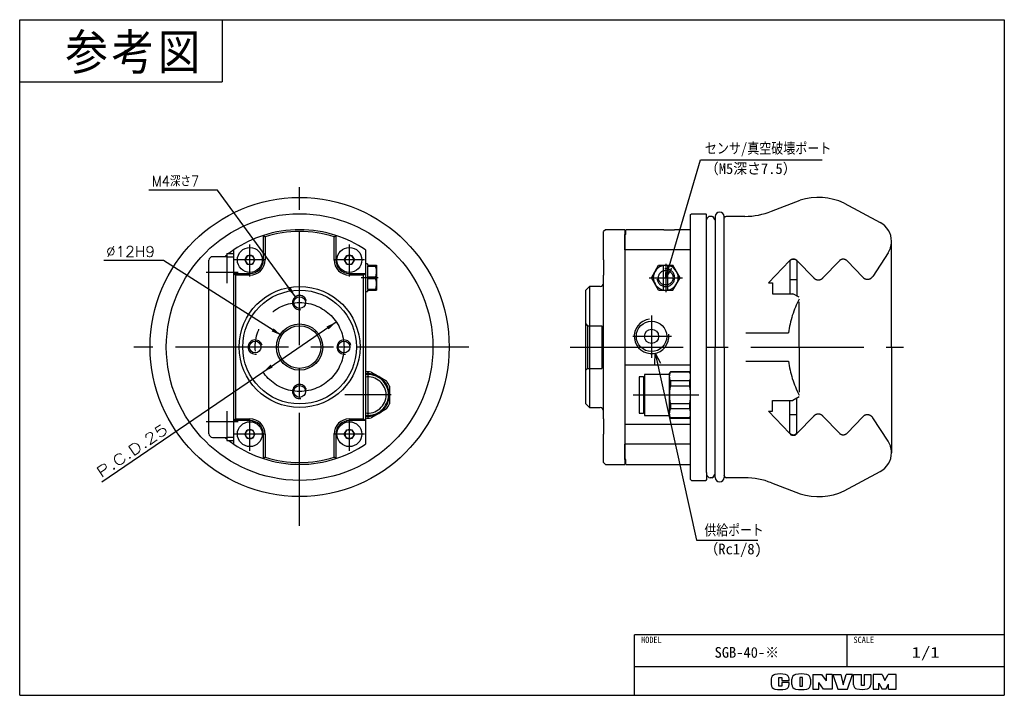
# Model space of a CAD drawing. Extents: x 0 to 277, y 0 to 190.
import ezdxf

# ---------------------------------------------------------------- set-up
doc = ezdxf.new("R2010")
doc.units = 0
for name, pattern in [('CENTER', [50.8, 31.75, -6.35, 6.35, -6.35]), ('DASHED', [19.05, 12.7, -6.35]), ('NON_PLOTING', [0])]:
    doc.linetypes.add(name, pattern=pattern)
doc.layers.get('0').update_dxf_attribs({"linetype": 'CONTINUOUS'})
doc.layers.get('DEFPOINTS').update_dxf_attribs({"linetype": 'CONTINUOUS'})
doc.layers.add('CLASS1', color=7, linetype='CONTINUOUS')
doc.layers.add('部品', color=7, linetype='CONTINUOUS')
doc.styles.add('MX_DIMTXSTY_2', font='txt.sh', dxfattribs={"width": 1.35, "bigfont": 'extfont'})
doc.styles.add('MX_DIMTXSTY_3', font='txt.sh', dxfattribs={"width": 0.9, "bigfont": 'extfont'})
doc.styles.add('MX_DIMTXSTY_4', font='txt.sh', dxfattribs={"width": 1.05, "bigfont": 'extfont'})
doc.styles.add('MX_NOTE_STANDARD', font='txt.sh', dxfattribs={"bigfont": 'extfont'})
doc.dimstyles.new('MXDIMSTYLE', dxfattribs={"dimtxt": 2.5, "dimasz": 2.5, "dimexe": 1, "dimexo": 1, "dimgap": 1, "dimtad": 1, "dimdsep": 46, "dimtxsty": 'MX_NOTE_STANDARD', "dimblk1": 'OPEN30', "dimblk2": 'OPEN30', "dimsah": 1, "dimcen": 2.5, "dimadec": 0, "dimazin": 0, "dimtfac": 1, "dimtmove": 0, "dimatfit": 3, "dimldrblk": 'OPEN30', "dimfxl": 1, "dimtzin": 0, "dimarcsym": 0})

# ---------------------------------------------------------------- blocks, each defined once
blk = doc.blocks.new('*D1')
at = {"color": 22, "linetype": 'CONTINUOUS'}
for p, q in [((68.423768, 90.902164), (89.076505, 104.989905)), ((23.104752, 59.988948), (68.423768, 90.902164))]:
    blk.add_line(p, q, dxfattribs=at)
for points in [[(86.316421, 103.712431), (86.879932, 102.88632), (89.076505, 104.989905)], [(71.183852, 92.179637), (70.620341, 93.005748), (68.423768, 90.902164)]]:
    blk.add_solid(points, dxfattribs=at)
at = {"layer": 'DEFPOINTS', "color": 0, "linetype": 'CONTINUOUS'}
for p in [(89.076505, 104.989905), (68.423768, 90.902164)]:
    blk.add_point(p, dxfattribs=at)
at = {"color": 22, "linetype": 'CONTINUOUS', "insert": (31.609292, 68.816337), "char_height": 3, "attachment_point": 5, "rotation": 34.29889472, "line_spacing_factor": 0.72, "style": 'MX_DIMTXSTY_2'}
blk.add_mtext('\\A1;P.C.D.25', dxfattribs=at)
blk = doc.blocks.new('_OPEN30')
at = {"color": 0, "linetype": 'ByBlock', "lineweight": -2}
for p, q in [((-1, 0.267949), (0, 0)), ((0, 0), (-1, -0.267949)), ((0, 0), (-1, 0))]:
    blk.add_line(p, q, dxfattribs=at)
blk = doc.blocks.new('*D2')
at = {"color": 22, "linetype": 'CONTINUOUS'}
for p, q in [((55.625778, 142.092051), (36.334986, 142.092051)), ((77.570156, 112.060855), (55.625778, 142.092051)), ((77.570156, 112.060855), (75.210194, 115.290496))]:
    blk.add_line(p, q, dxfattribs=at)
blk.add_solid([(76.203891, 114.778082), (75.396479, 114.18809), (77.570156, 112.060855)], dxfattribs=at)
at = {"layer": 'DEFPOINTS', "color": 0, "linetype": 'CONTINUOUS'}
for p in [(77.570156, 112.060855), (79.930117, 108.831214)]:
    blk.add_point(p, dxfattribs=at)
at = {"color": 22, "linetype": 'CONTINUOUS', "insert": (43.834986, 144.592051), "char_height": 3, "attachment_point": 5, "line_spacing_factor": 0.72, "style": 'MX_DIMTXSTY_3'}
blk.add_mtext('\\A1;M4深さ7', dxfattribs=at)
blk = doc.blocks.new('_NONE')
at = {"color": 0, "linetype": 'ByBlock', "lineweight": -2}
blk.add_circle((0, 0), 0.25, dxfattribs=at)
blk = doc.blocks.new('*D4')
at = {"color": 22, "linetype": 'CONTINUOUS'}
for p, q in [((40.459147, 122.301967), (23.672942, 122.301967)), ((73.687505, 101.166246), (40.459147, 122.301967)), ((73.687505, 101.166246), (70.312418, 103.313054))]:
    blk.add_line(p, q, dxfattribs=at)
blk.add_solid([(71.424541, 103.198239), (70.887838, 102.354466), (73.687505, 101.166246)], dxfattribs=at)
at = {"layer": 'DEFPOINTS', "color": 0, "linetype": 'CONTINUOUS'}
for p in [(73.687505, 101.166246), (83.812768, 94.725822)]:
    blk.add_point(p, dxfattribs=at)
at = {"color": 22, "linetype": 'CONTINUOUS', "insert": (31.172942, 124.801967), "char_height": 3, "attachment_point": 5, "line_spacing_factor": 0.72, "style": 'MX_DIMTXSTY_4'}
blk.add_mtext('\\A1;∅12H9', dxfattribs=at)

msp = doc.modelspace()

# ---------------------------------------------------------------- linework, layer by layer
at = {"layer": 'CLASS1', "color": 31, "linetype": 'CONTINUOUS'}
for p, q in [((0, 190), (277, 190)), ((0, 0), (0, 190)), ((57, 190), (57, 172.5)), ((277, 190), (277, 0)), ((0, 172.5), (57, 172.5)), ((277, 17), (173, 17)), ((0, 0), (277, 0))]:
    msp.add_line(p, q, dxfattribs=at)
at = {"layer": 'CLASS1', "color": 51, "linetype": 'CONTINUOUS'}
for p, q in [((173, 0), (173, 17)), ((232.749, 8), (232.749, 17)), ((277, 8), (173, 8))]:
    msp.add_line(p, q, dxfattribs=at)
at = {"layer": 'CLASS1', "color": 220, "linetype": 'CONTINUOUS'}
for p, q in [((223.1, 5.892), (225.6, 5.892)), ((223.1, 5.892), (223.1, 1.712)), ((225.6, 5.892), (226.9, 4.081)), ((226.9, 5.892), (226.9, 4.081)), ((228.6, 5.892), (226.9, 5.892)), ((228.6, 5.892), (228.6, 1.712)), ((228.78, 5.892), (231.03, 5.892)), ((228.78, 5.892), (230.15, 1.712)), ((231.03, 5.892), (231.7, 2.912)), ((231.7, 2.912), (232.5, 5.892)), ((234.3, 5.892), (232.5, 5.892)), ((232.9, 1.712), (234.3, 5.892)), ((234.55, 5.892), (236.8, 5.892)), ((234.55, 2.963), (234.55, 5.892)), ((236.8, 2.712), (236.8, 5.892)), ((237.58, 5.892), (237.58, 2.712)), ((237.58, 5.892), (239.45, 5.892)), ((239.45, 5.892), (239.45, 3.012)), ((242.6, 5.892), (240.13, 5.892)), ((240.13, 5.892), (240.13, 1.712)), ((242.6, 5.892), (243.42, 4.192)), ((243.42, 4.192), (244.36, 5.892)), ((246.6, 5.892), (244.36, 5.892)), ((246.6, 1.712), (246.6, 5.892)), ((211.4, 4.585), (211.4, 3.019)), ((213.55, 2.592), (213.55, 5.042)), ((213.55, 5.042), (214.4, 5.042)), ((214.4, 5.042), (214.4, 4.162)), ((214.4, 4.162), (216.5, 4.162)), ((214.4, 3.592), (214.4, 2.592)), ((216.5, 3.592), (214.4, 3.592)), ((216.5, 4.162), (216.5, 4.585)), ((216.5, 3.019), (216.5, 3.592)), ((217.25, 3.033), (217.25, 4.571)), ((219.45, 5.042), (219.45, 2.592)), ((220.2, 5.042), (219.45, 5.042)), ((220.2, 2.592), (220.2, 5.042)), ((222.48, 4.571), (222.48, 3.033)), ((224.78, 1.712), (224.78, 3.612)), ((226.18, 1.712), (224.78, 3.612)), ((241.69, 1.712), (241.69, 3.366)), ((241.69, 3.366), (242.6, 1.712)), ((243.7, 1.712), (244.45, 3.162)), ((244.45, 1.712), (244.45, 3.162)), ((214.4, 2.592), (213.55, 2.592)), ((219.45, 2.592), (220.2, 2.592)), ((223.1, 1.712), (224.78, 1.712)), ((228.6, 1.712), (226.18, 1.712)), ((230.15, 1.712), (232.9, 1.712)), ((237.58, 2.712), (236.8, 2.712)), ((240.13, 1.712), (241.72, 1.712)), ((243.7, 1.712), (242.6, 1.712)), ((244.45, 1.712), (246.6, 1.712))]:
    msp.add_line(p, q, dxfattribs=at)
for centre, radius, start, end in [((212.7, 4.585), 1.3, 101.63129, 180), ((213.95, -1.488), 7.5, 78.36871, 101.63129), ((215.2, 4.585), 1.3, 0, 78.36871), ((218.55, 4.571), 1.3, 102.24526, 180), ((219.865, -1.488), 7.5, 77.75474, 102.24526), ((221.18, 4.571), 1.3, 0, 77.75474), ((212.7, 3.019), 1.3, 180, 258.36871), ((215.2, 3.019), 1.3, 281.63129, 0), ((218.55, 3.033), 1.3, 180, 257.75474), ((221.18, 3.033), 1.3, 282.24526, 0), ((235.75, 2.963), 1.2, 180, 259.7657), ((238.25, 3.012), 1.2, 282.47578, 0), ((213.95, 9.092), 7.5, 258.36871, 281.63129), ((219.865, 9.092), 7.5, 257.75474, 282.24526), ((236.878, 9.212), 7.55, 259.7657, 282.47578)]:
    msp.add_arc(centre, radius, start, end, dxfattribs=at)
at = {"layer": 'DEFPOINTS', "color": 254, "linetype": 'NON_PLOTING'}
for p, q in [((188.761, 92.822), (170.261, 92.822)), ((188.761, 76.112), (170.261, 76.112))]:
    msp.add_line(p, q, dxfattribs=at)
at = {"layer": '部品', "color": 7, "linetype": 'CENTER'}
for p, q in [((78.75, 47.664), (78.75, 145.518)), ((64.75, 117.772), (64.75, 126.746)), ((92.75, 117.772), (92.75, 126.746)), ((69.05, 122.446), (60.25, 122.446)), ((97.05, 122.446), (88.25, 122.446)), ((181.761, 121.312), (181.761, 113.329)), ((61.475, 118.946), (52.501, 118.946)), ((100.883, 117.446), (96.111, 117.446)), ((177.119, 117.446), (186.442, 117.446)), ((78.75, 108.796), (78.75, 112.096)), ((177.761, 106.771), (177.761, 94.943)), ((183.417, 100.946), (172.479, 100.946)), ((126.379, 97.946), (32.117, 97.946)), ((67.9, 97.946), (64.6, 97.946)), ((92.9, 97.946), (89.6, 97.946)), ((154.91, 97.946), (248.681, 97.946)), ((98, 77.967), (98, 90.967)), ((78.75, 83.796), (78.75, 87.096)), ((104.5, 84.467), (91.5, 84.467)), ((172.621, 84.467), (191.1, 84.467)), ((64.75, 68.772), (64.75, 77.746)), ((92.75, 68.772), (92.75, 77.746)), ((61.475, 76.946), (52.501, 76.946)), ((69.05, 73.446), (60.25, 73.446)), ((97.05, 73.446), (88.25, 73.446))]:
    msp.add_line(p, q, dxfattribs=at)
at = {"layer": '部品', "color": 254, "linetype": 'CONTINUOUS'}
for p, q in [((211.509, 136.154), (219.523, 139.231)), ((231.964, 138.415), (242.106, 132.955)), ((188.761, 135.246), (188.961, 135.446)), ((188.761, 60.646), (188.761, 135.246)), ((188.961, 135.446), (193.061, 135.446)), ((193.261, 135.246), (193.061, 135.446)), ((193.261, 133.246), (193.261, 135.246)), ((193.261, 97.946), (193.261, 133.696)), ((194.774, 134.696), (194.261, 134.696)), ((195.665, 134.646), (195.665, 97.946)), ((198.165, 97.946), (198.165, 134.646)), ((204.012, 134.696), (198.748, 134.696)), ((164.761, 130.946), (164.261, 130.446)), ((164.261, 128.965), (164.261, 130.446)), ((170.261, 130.946), (164.761, 130.946)), ((170.261, 130.946), (170.261, 129.549)), ((170.561, 129.549), (170.561, 130.946)), ((181.261, 130.946), (170.561, 130.946)), ((188.761, 130.946), (184.261, 130.946)), ((68.55, 122.446), (68.55, 129.33)), ((68.55, 129.33), (69.05, 128.965)), ((69.05, 128.965), (69.05, 122.446)), ((88.45, 128.965), (88.95, 129.33)), ((88.45, 122.446), (88.45, 128.965)), ((88.95, 129.33), (88.95, 122.446)), ((164.261, 122.446), (164.261, 128.965)), ((170.261, 129.549), (170.261, 125.273)), ((170.561, 129.549), (170.261, 129.549)), ((170.261, 125.273), (170.261, 129.549)), ((245.261, 97.946), (245.261, 127.672)), ((60.25, 118.646), (60.25, 125.273)), ((97.25, 125.273), (97.25, 118.646)), ((170.261, 125.273), (170.261, 93.804)), ((170.261, 125.273), (170.261, 93.804)), ((188.761, 125.273), (170.261, 125.273)), ((53.25, 115.946), (53.25, 122.346)), ((58.25, 123.346), (54.25, 123.346)), ((58.25, 124.273), (58.25, 123.273)), ((58.25, 124.273), (60.25, 124.273)), ((58.25, 123.273), (58.25, 115.946)), ((58.25, 123.273), (60.25, 123.273)), ((58.616, 124.578), (58.637, 124.595)), ((63.307, 122.446), (64.028, 123.696)), ((64.028, 121.196), (63.307, 122.446)), ((64.028, 123.696), (65.472, 123.696)), ((65.472, 123.696), (66.194, 122.446)), ((66.194, 122.446), (65.472, 121.196)), ((91.307, 122.446), (92.028, 123.696)), ((92.028, 121.196), (91.307, 122.446)), ((92.028, 123.696), (93.472, 123.696)), ((93.472, 123.696), (94.194, 122.446)), ((94.194, 122.446), (93.472, 121.196)), ((164.261, 122.446), (164.261, 118.146)), ((65.472, 121.196), (64.028, 121.196)), ((93.472, 121.196), (92.028, 121.196)), ((97.88, 121.346), (97.25, 121.346)), ((97.88, 121.346), (97.88, 120.946)), ((97.88, 120.946), (100.149, 120.946)), ((97.88, 120.686), (100.149, 120.686)), ((97.88, 120.686), (97.88, 117.706)), ((100.149, 120.946), (100.38, 120.946)), ((100.149, 120.946), (100.149, 120.686)), ((100.38, 120.946), (100.38, 119.196)), ((100.38, 119.196), (100.38, 115.696)), ((177.72, 117.446), (179.74, 120.946)), ((179.74, 120.946), (183.782, 120.946)), ((185.803, 117.446), (183.782, 120.946)), ((60.25, 118.646), (64.75, 118.646)), ((60.75, 118.146), (60.25, 118.646)), ((60.25, 77.246), (60.25, 118.646)), ((64.75, 118.146), (60.75, 118.146)), ((60.75, 118.146), (60.75, 97.946)), ((92.75, 118.646), (97.25, 118.646)), ((96.75, 118.146), (92.75, 118.146)), ((97.25, 118.646), (96.75, 118.146)), ((96.75, 97.946), (96.75, 118.146)), ((97.25, 118.646), (97.25, 77.246)), ((97.88, 117.706), (100.149, 117.706)), ((97.88, 117.186), (97.88, 114.206)), ((97.88, 117.186), (100.149, 117.186)), ((100.149, 117.706), (100.149, 117.186)), ((164.261, 97.946), (164.261, 118.146)), ((179.74, 113.946), (177.72, 117.446)), ((183.782, 113.946), (185.803, 117.446)), ((53.25, 79.946), (53.25, 115.946)), ((97.88, 114.206), (100.149, 114.206)), ((97.88, 113.946), (97.88, 113.546)), ((97.88, 113.946), (100.149, 113.946)), ((100.149, 114.206), (100.149, 113.946)), ((100.149, 113.946), (100.38, 113.946)), ((100.38, 115.696), (100.38, 113.946)), ((160.261, 114.946), (159.261, 113.946)), ((159.261, 81.946), (159.261, 113.946)), ((160.261, 114.946), (160.261, 80.946)), ((163.261, 114.946), (160.261, 114.946)), ((179.74, 113.946), (183.782, 113.946)), ((97.25, 113.546), (97.88, 113.546)), ((60.75, 97.946), (60.75, 77.746)), ((96.75, 77.746), (96.75, 97.946)), ((164.261, 77.746), (164.261, 97.946)), ((193.261, 62.646), (193.261, 97.946)), ((195.665, 61.246), (195.665, 97.946)), ((198.165, 97.946), (198.165, 61.246)), ((245.261, 97.946), (245.261, 68.22)), ((170.261, 93.804), (170.261, 75.13)), ((98.835, 90.913), (101, 89.663)), ((101, 89.663), (103.165, 88.413)), ((175.461, 89.567), (174.261, 89.567)), ((174.261, 89.567), (174.261, 84.467)), ((175.761, 89.267), (175.461, 89.567)), ((175.461, 89.567), (175.461, 79.367)), ((182.761, 90.217), (175.761, 90.217)), ((175.761, 90.217), (175.761, 84.467)), ((183.05, 90.967), (182.761, 90.467)), ((182.761, 90.467), (182.761, 89.663)), ((182.761, 89.663), (182.761, 84.467)), ((188.472, 90.967), (183.05, 90.967)), ((183.05, 90.967), (183.05, 90.913)), ((188.472, 90.913), (183.05, 90.913)), ((188.761, 90.467), (188.472, 90.967)), ((188.472, 90.967), (188.472, 90.913)), ((104, 86.967), (104, 84.467)), ((188.472, 88.413), (183.05, 88.413)), ((183.05, 88.413), (183.05, 86.967)), ((188.472, 86.967), (183.05, 86.967)), ((188.472, 88.413), (188.472, 86.967)), ((104, 84.467), (104, 81.967)), ((174.261, 84.467), (174.261, 79.367)), ((175.761, 84.467), (175.761, 78.717)), ((182.761, 84.467), (182.761, 79.271)), ((103.165, 80.521), (101, 79.271)), ((159.261, 81.946), (160.261, 80.946)), ((160.261, 80.946), (163.261, 80.946)), ((188.472, 81.967), (183.05, 81.967)), ((183.05, 81.967), (183.05, 80.521)), ((188.472, 80.521), (183.05, 80.521)), ((188.472, 81.967), (188.472, 80.521)), ((53.25, 73.546), (53.25, 79.946)), ((58.25, 79.946), (58.25, 72.619)), ((60.25, 77.246), (60.75, 77.746)), ((60.75, 77.746), (64.75, 77.746)), ((92.75, 77.746), (96.75, 77.746)), ((96.75, 77.746), (97.25, 77.246)), ((101, 79.271), (98.835, 78.021)), ((164.261, 77.746), (164.261, 73.446)), ((174.261, 79.367), (175.461, 79.367)), ((175.461, 79.367), (175.761, 79.667)), ((175.761, 78.717), (182.761, 78.717)), ((182.761, 79.271), (182.761, 78.467)), ((182.761, 78.467), (183.05, 77.967)), ((183.05, 78.021), (183.05, 77.967)), ((188.472, 78.021), (183.05, 78.021)), ((183.05, 77.967), (188.472, 77.967)), ((188.472, 77.967), (188.761, 78.467)), ((188.472, 78.021), (188.472, 77.967)), ((60.25, 70.619), (60.25, 77.246)), ((64.75, 77.246), (60.25, 77.246)), ((97.25, 77.246), (92.75, 77.246)), ((97.25, 77.246), (97.25, 70.619)), ((170.261, 75.13), (170.261, 70.619)), ((170.261, 75.13), (170.261, 70.619)), ((54.25, 72.546), (58.25, 72.546)), ((58.25, 72.619), (58.25, 71.619)), ((58.25, 72.619), (60.25, 72.619)), ((63.307, 73.446), (64.028, 74.696)), ((64.028, 72.196), (63.307, 73.446)), ((64.028, 74.696), (65.472, 74.696)), ((65.472, 72.196), (64.028, 72.196)), ((65.472, 74.696), (66.194, 73.446)), ((66.194, 73.446), (65.472, 72.196)), ((68.55, 66.562), (68.55, 73.446)), ((69.05, 73.446), (69.05, 66.927)), ((88.45, 66.927), (88.45, 73.446)), ((88.95, 73.446), (88.95, 66.562)), ((91.307, 73.446), (92.028, 74.696)), ((92.028, 72.196), (91.307, 73.446)), ((92.028, 74.696), (93.472, 74.696)), ((93.472, 72.196), (92.028, 72.196)), ((93.472, 74.696), (94.194, 73.446)), ((94.194, 73.446), (93.472, 72.196)), ((164.261, 66.927), (164.261, 73.446)), ((58.25, 71.619), (60.25, 71.619)), ((170.261, 70.619), (170.261, 66.343)), ((188.761, 70.619), (170.261, 70.619)), ((170.261, 66.343), (170.261, 70.619)), ((69.05, 66.927), (68.55, 66.562)), ((88.95, 66.562), (88.45, 66.927)), ((164.261, 65.446), (164.261, 66.927)), ((164.261, 65.446), (164.761, 64.946)), ((164.761, 64.946), (170.261, 64.946)), ((170.261, 66.343), (170.261, 64.946)), ((170.561, 66.343), (170.261, 66.343)), ((170.561, 64.946), (170.561, 66.343)), ((170.561, 64.946), (188.761, 64.946)), ((193.261, 62.646), (193.261, 60.646)), ((194.774, 61.196), (194.261, 61.196)), ((204.012, 61.196), (198.748, 61.196)), ((231.964, 57.477), (242.106, 62.937)), ((188.761, 60.646), (188.961, 60.446)), ((188.961, 60.446), (193.061, 60.446)), ((193.261, 60.646), (193.061, 60.446)), ((211.509, 59.738), (219.523, 56.661))]:
    msp.add_line(p, q, dxfattribs=at)
at = {"layer": '部品', "color": 7, "linetype": 'DASHED'}
for p, q in [((216.592, 122.178), (210.657, 115.996)), ((217.174, 122.696), (216.674, 122.196)), ((216.674, 122.196), (216.674, 112.946)), ((217.174, 122.696), (218.174, 122.696)), ((218.174, 122.696), (218.674, 122.196)), ((218.674, 122.196), (218.674, 112.285)), ((223.376, 117.367), (218.756, 122.178)), ((230.592, 122.178), (225.973, 117.367)), ((237.194, 117.555), (232.756, 122.178)), ((244.287, 124.395), (240.001, 117.819)), ((216.674, 116.946), (218.674, 116.946)), ((210.657, 115.996), (211.761, 115.996)), ((211.761, 115.996), (211.761, 112.946)), ((211.761, 112.946), (217.529, 112.946)), ((219.261, 111.946), (217.529, 112.946)), ((219.261, 97.946), (219.261, 111.946)), ((159.261, 104.446), (159.761, 103.946)), ((159.761, 103.946), (159.761, 91.946)), ((159.761, 103.946), (163.761, 103.946)), ((163.761, 103.946), (163.761, 91.946)), ((204.261, 101.946), (216.261, 101.946)), ((219.261, 97.946), (219.261, 83.946)), ((159.261, 91.446), (159.761, 91.946)), ((159.761, 91.946), (163.761, 91.946)), ((204.261, 93.946), (216.261, 93.946)), ((219.261, 83.946), (217.529, 82.946)), ((218.674, 73.696), (218.674, 83.607)), ((211.761, 82.946), (217.529, 82.946)), ((211.761, 79.896), (211.761, 82.946)), ((216.674, 73.696), (216.674, 82.946)), ((210.657, 79.896), (211.761, 79.896)), ((216.592, 73.714), (210.657, 79.896)), ((216.674, 78.946), (218.674, 78.946)), ((223.376, 78.525), (218.756, 73.714)), ((230.592, 73.714), (225.973, 78.525)), ((237.194, 78.337), (232.756, 73.714)), ((244.287, 71.497), (240.001, 78.073)), ((217.174, 73.196), (216.674, 73.696)), ((217.174, 73.196), (218.174, 73.196)), ((218.174, 73.196), (218.674, 73.696))]:
    msp.add_line(p, q, dxfattribs=at)
at = {"layer": '部品', "color": 3, "linetype": 'CONTINUOUS'}
for p, q in [((181.161, 113.946), (181.161, 120.946)), ((182.361, 113.946), (182.361, 120.946))]:
    msp.add_line(p, q, dxfattribs=at)
at = {"layer": '部品', "color": 254, "linetype": 'CONTINUOUS'}
for centre, radius in [((78.75, 97.946), 42.06), ((78.75, 97.946), 37.5), ((64.75, 122.446), 3.5), ((92.75, 122.446), 3.5), ((78.75, 97.946), 17), ((78.75, 97.946), 16), ((78.75, 110.446), 1.65), ((78.75, 97.946), 6.5), ((78.75, 97.946), 6), ((177.761, 100.946), 4.28), ((177.761, 100.946), 2), ((66.25, 97.946), 1.65), ((91.25, 97.946), 1.65), ((78.75, 85.446), 1.65), ((64.75, 73.446), 3.5), ((92.75, 73.446), 3.5)]:
    msp.add_circle(centre, radius, dxfattribs=at)
at = {"layer": '部品', "color": 7, "linetype": 'DASHED'}
msp.add_circle((181.761, 117.446), 2.067, dxfattribs=at)
at = {"layer": '部品', "color": 7, "linetype": 'CENTER'}
msp.add_circle((78.75, 97.946), 12.5, dxfattribs=at)
at = {"layer": '部品', "color": 254, "linetype": 'CONTINUOUS'}
for centre, radius, start, end in [((224.674, 122.506), 17.5, 65.38057, 107.11972), ((196.915, 134.646), 1.25, 0, 180), ((204.012, 154.696), 20, 270, 292.01538), ((194.261, 133.696), 1, 90, 180), ((194.774, 134.196), 0.5, 7.66226, 90), ((196.261, 134.396), 1, 187.66226, 233.4091), ((197.261, 134.396), 1, 334.67589, 352.33774), ((198.748, 134.196), 0.5, 90, 172.33774), ((78.75, 97.946), 33, 71.99555, 108.00445), ((78.75, 97.946), 32.5, 72.63478, 107.36522), ((182.761, 163.916), 33.004, 267.39508, 272.60492), ((239.261, 127.672), 6, 0, 61.70002), ((239.261, 127.672), 6, 0, 61.70002), ((78.75, 97.946), 33, 108.00445, 124.09772), ((78.75, 97.946), 33, 55.90228, 71.99555), ((78.75, 97.946), 33, 124.09772, 127.08141), ((54.25, 122.346), 1, 90, 180), ((78.75, 97.946), 33, 128.4047, 129.67075), ((64.75, 122.446), 1.25, 150, 210), ((64.75, 122.446), 1.25, 90, 150), ((64.75, 122.446), 1.25, 30, 90), ((64.75, 122.446), 3.8, 270, 0), ((64.75, 122.446), 4.3, 270, 0), ((64.75, 122.446), 1.25, 330, 30), ((92.75, 122.446), 4.3, 180, 270), ((92.75, 122.446), 3.8, 180, 270), ((92.75, 122.446), 1.25, 150, 210), ((92.75, 122.446), 1.25, 90, 150), ((92.75, 122.446), 1.25, 30, 90), ((92.75, 122.446), 1.25, 330, 30), ((64.75, 122.446), 1.25, 210, 270), ((64.75, 122.446), 1.25, 270, 330), ((92.75, 122.446), 1.25, 210, 270), ((92.75, 122.446), 1.25, 270, 330), ((181.761, 117.446), 3.5, 99.87089, 260.12911), ((181.761, 117.446), 3.5, 279.87089, 80.12911), ((163.261, 115.946), 1, 270, 0), ((98, 84.467), 6.5, 82.61987, 96.62646), ((98, 84.467), 6, 60, 97.18146), ((98, 84.467), 5.75, 360, 97.49545), ((98, 84.467), 5.1, 360, 98.45735), ((98, 84.467), 6, 0, 60), ((98, 84.467), 6.5, 22.61987, 37.38014), ((98, 84.467), 5.75, 262.50455, 360), ((98, 84.467), 5.1, 261.54265, 360), ((98, 84.467), 6, 300, 0), ((98, 84.467), 6.5, 322.61987, 337.38013), ((163.261, 79.946), 1, 0, 90), ((64.75, 73.446), 4.3, 360, 90), ((92.75, 73.446), 4.3, 90, 180), ((98, 84.467), 6, 262.81854, 300), ((98, 84.467), 6.5, 263.37354, 277.38013), ((64.75, 73.446), 3.8, 360, 90), ((92.75, 73.446), 3.8, 90, 180), ((54.25, 73.546), 1, 180, 270), ((78.75, 97.946), 33, 230.32668, 231.5953), ((64.75, 73.446), 1.25, 150, 210), ((64.75, 73.446), 1.25, 90, 150), ((64.75, 73.446), 1.25, 210, 270), ((64.75, 73.446), 1.25, 30, 90), ((64.75, 73.446), 1.25, 270, 330), ((64.75, 73.446), 1.25, 330, 30), ((92.75, 73.446), 1.25, 150, 210), ((92.75, 73.446), 1.25, 90, 150), ((92.75, 73.446), 1.25, 210, 270), ((92.75, 73.446), 1.25, 30, 90), ((92.75, 73.446), 1.25, 270, 330), ((92.75, 73.446), 1.25, 330, 30), ((78.75, 97.946), 33, 232.91859, 235.90228), ((78.75, 97.946), 33, 235.90228, 251.99555), ((78.75, 97.946), 33, 288.00445, 304.09772), ((78.75, 97.946), 33, 251.99555, 288.00445), ((78.75, 97.946), 32.5, 252.63478, 287.36522), ((239.261, 68.22), 6, 298.29998, 0), ((239.261, 68.22), 6, 298.29998, 0), ((194.261, 62.196), 1, 180, 270), ((194.774, 61.696), 0.5, 270, 352.33774), ((196.261, 61.496), 1, 126.5909, 172.33774), ((196.915, 61.246), 1.25, 180, 0), ((197.261, 61.496), 1, 7.66226, 25.32411), ((198.748, 61.696), 0.5, 187.66226, 270), ((204.012, 41.196), 20, 67.98462, 90), ((224.674, 73.386), 17.5, 252.88028, 294.61943)]:
    msp.add_arc(centre, radius, start, end, dxfattribs=at)
at = {"layer": '部品', "color": 7, "linetype": 'DASHED'}
for centre, radius, start, end in [((239.261, 127.672), 6, 326.90181, 0), ((217.674, 121.14), 1.5, 43.83086, 136.16914), ((231.674, 121.14), 1.5, 43.83086, 136.16914), ((224.674, 118.613), 1.8, 223.83086, 316.16914), ((238.493, 118.802), 1.8, 223.83086, 326.90181), ((245.971, 97.787), 30, 152.91669, 172.03194), ((245.971, 97.787), 30, 152.91669, 172.03194), ((245.971, 98.105), 30, 187.96806, 207.08331), ((245.971, 98.105), 30, 187.96806, 207.08331), ((224.674, 77.279), 1.8, 43.83086, 136.16914), ((238.493, 77.09), 1.8, 33.09819, 136.16914), ((217.674, 74.752), 1.5, 223.83086, 316.16914), ((231.674, 74.752), 1.5, 223.83086, 316.16914), ((239.261, 68.22), 6, 0, 33.09819)]:
    msp.add_arc(centre, radius, start, end, dxfattribs=at)
at = {"layer": '部品', "color": 255, "linetype": 'DASHED'}
msp.add_arc((181.761, 117.446), 2.5, 187, 97, dxfattribs=at)
at = {"layer": '部品', "color": 255, "linetype": 'CONTINUOUS'}
for centre in [(78.75, 110.446), (66.25, 97.946), (91.25, 97.946), (78.75, 85.446)]:
    msp.add_arc(centre, 2, 14.70751, 280.52919, dxfattribs=at)
at = {"layer": '部品', "color": 7, "linetype": 'CONTINUOUS'}
msp.add_arc((177.761, 100.946), 4.865, 97, 7, dxfattribs=at)
at = {"layer": '部品', "color": 254, "linetype": 'CONTINUOUS'}
for points, start_tangent, end_tangent in [([(100.38, 119.196), (100.368, 119.525), (100.291, 120.107), (100.149, 120.686)], (-0.001625, 0.9999987), (-0.2896528, 0.9571318)), ([(100.149, 117.706), (100.245, 118.07), (100.318, 118.439), (100.364, 118.816), (100.38, 119.196)], (0.2853447, 0.958425), (0.0014754, 0.9999989)), ([(100.38, 115.696), (100.368, 116.025), (100.291, 116.607), (100.149, 117.186)], (-0.001625, 0.9999987), (-0.2896528, 0.9571318)), ([(100.149, 114.206), (100.245, 114.57), (100.318, 114.939), (100.364, 115.316), (100.38, 115.696)], (0.2853447, 0.958425), (0.0014754, 0.9999989)), ([(183.05, 90.913), (182.928, 90.606), (182.837, 90.296), (182.78, 89.981), (182.761, 89.663)], (-0.4108309, -0.9117116), (-0.0026583, -0.9999965)), ([(182.761, 89.663), (182.785, 89.312), (182.855, 88.96), (182.94, 88.686), (183.05, 88.413)], (0.0035813, -0.9999936), (0.4097525, -0.9121968)), ([(188.761, 89.663), (188.737, 90.014), (188.667, 90.366), (188.582, 90.641), (188.472, 90.913)], (-0.0035813, 0.9999936), (-0.4097525, 0.9121968)), ([(188.472, 88.413), (188.594, 88.72), (188.685, 89.031), (188.742, 89.346), (188.761, 89.663)], (0.4108309, 0.9117116), (0.0026583, 0.9999965)), ([(183.05, 86.967), (182.928, 86.353), (182.837, 85.732), (182.78, 85.102), (182.761, 84.467)], (-0.2186429, -0.9758049), (-0.0007099, -0.9999997)), ([(188.761, 84.467), (188.742, 85.092), (188.687, 85.717), (188.596, 86.344), (188.472, 86.967)], (-0.000682, 0.9999998), (-0.2186906, 0.9757943)), ([(182.761, 84.467), (182.78, 83.842), (182.835, 83.217), (182.927, 82.59), (183.05, 81.967)], (0.000682, -0.9999998), (0.2186906, -0.9757943)), ([(188.472, 81.967), (188.594, 82.581), (188.685, 83.202), (188.742, 83.832), (188.761, 84.467)], (0.2186429, 0.9758049), (0.0007099, 0.9999997)), ([(183.05, 80.521), (182.928, 80.214), (182.837, 79.903), (182.78, 79.588), (182.761, 79.271)], (-0.4108309, -0.9117116), (-0.0026583, -0.9999965)), ([(188.761, 79.271), (188.737, 79.622), (188.667, 79.974), (188.582, 80.248), (188.472, 80.521)], (-0.0035813, 0.9999936), (-0.4097525, 0.9121968)), ([(182.761, 79.271), (182.785, 78.92), (182.855, 78.568), (182.94, 78.293), (183.05, 78.021)], (0.0035813, -0.9999936), (0.4097525, -0.9121968)), ([(188.472, 78.021), (188.594, 78.328), (188.685, 78.638), (188.742, 78.953), (188.761, 79.271)], (0.4108309, 0.9117116), (0.0026583, 0.9999965))]:
    msp.add_spline(points, degree=3, dxfattribs=dict(at, start_tangent=start_tangent, end_tangent=end_tangent))

# ---------------------------------------------------------------- texts
at = {"layer": 'CLASS1', "color": 7, "linetype": 'CONTINUOUS'}
for s, insert, char_height, attachment_point, line_spacing_factor in [('\\T1.090466;\\W0.916796;\\A1;参考図', (12.881, 185.927), 10, 1, 0.72), ('\\W0.944000;\\A1;MODEL', (177.713, 16.495), 1.8, 2, 0.6), ('\\W0.944000;\\A1;SCALE', (237.462, 16.495), 1.8, 2, 0.6), ('\\W0.996000;\\A1;SGB-40-※', (204.55, 13.57), 3, 2, 0.72), ('\\W1.286000;\\A1;1/1', (254.875, 13.592), 3, 2, 0.72)]:
    msp.add_mtext(s, dxfattribs=dict(at, insert=insert, char_height=char_height, attachment_point=attachment_point, line_spacing_factor=line_spacing_factor))
at = {"layer": '部品', "color": 7, "linetype": 'CONTINUOUS', "char_height": 3, "line_spacing_factor": 0.72}
for s, insert, attachment_point in [('\\W0.867347;\\A1;センサ/\\M+1905E空破壊ポート', (192.759, 151.619), 7), ('\\A1;（M5深さ7.5）', (192.759, 149.619), 1), ('\\W0.853659;\\A1;供給ポート', (192.647, 44.638), 7), ('\\A1;（Rc1/8)', (192.647, 42.638), 1)]:
    msp.add_mtext(s, dxfattribs=dict(at, insert=insert, attachment_point=attachment_point))

# ---------------------------------------------------------------- dimensions: what is measured, and where the dimension line sits
at = {"layer": '部品', "color": 22, "linetype": 'CONTINUOUS'}
for p1, p2, text, override, picture, middle in [((79.93, 108.831), (77.57, 112.061), '\\A1;M<>深さ7', {"dimtxt": 3, "dimasz": 3, "dimtih": 1, "dimtoh": 1, "dimpost": '{<>}', "dimtxsty": 'MX_DIMTXSTY_3', "dimblk1": 'NONE', "dimcen": 0, "dimtofl": 0, "dimtzin": 8}, '*D2', (43.835, 142.092)), ((83.813, 94.726), (73.688, 101.166), '\\A1;<>H9', {"dimtxt": 3, "dimasz": 3, "dimtih": 1, "dimtoh": 1, "dimtxsty": 'MX_DIMTXSTY_4', "dimblk1": 'NONE', "dimcen": 0, "dimtofl": 0, "dimtzin": 8}, '*D4', (31.173, 122.302)), ((89.077, 104.99), (68.424, 90.902), '\\A1;P.C.D.<>', {"dimtxt": 3, "dimasz": 3, "dimpost": '{<>}', "dimtxsty": 'MX_DIMTXSTY_2', "dimcen": 0, "dimatfit": 2, "dimtzin": 8}, '*D1', (33.018, 66.751))]:
    dim = msp.add_diameter_dim_2p(p1=p1, p2=p2, text=text, dimstyle='MXDIMSTYLE', override=override, dxfattribs=at)
    dim.commit()
    dim.dimension.update_dxf_attribs({"geometry": picture, "text_midpoint": middle, "dimtype": 131})

# ---------------------------------------------------------------- leaders
at = {"layer": '部品', "color": 7, "linetype": 'CONTINUOUS'}
for points in [[(181.761, 117.446), (191.54, 150.619), (225.759, 150.619)], [(178.81, 96.196), (190.419, 43.638), (207.647, 43.638)]]:
    msp.add_leader(points, dimstyle='MXDIMSTYLE', override={"dimasz": 3}, dxfattribs=at)

doc.saveas('drawing.dxf')
